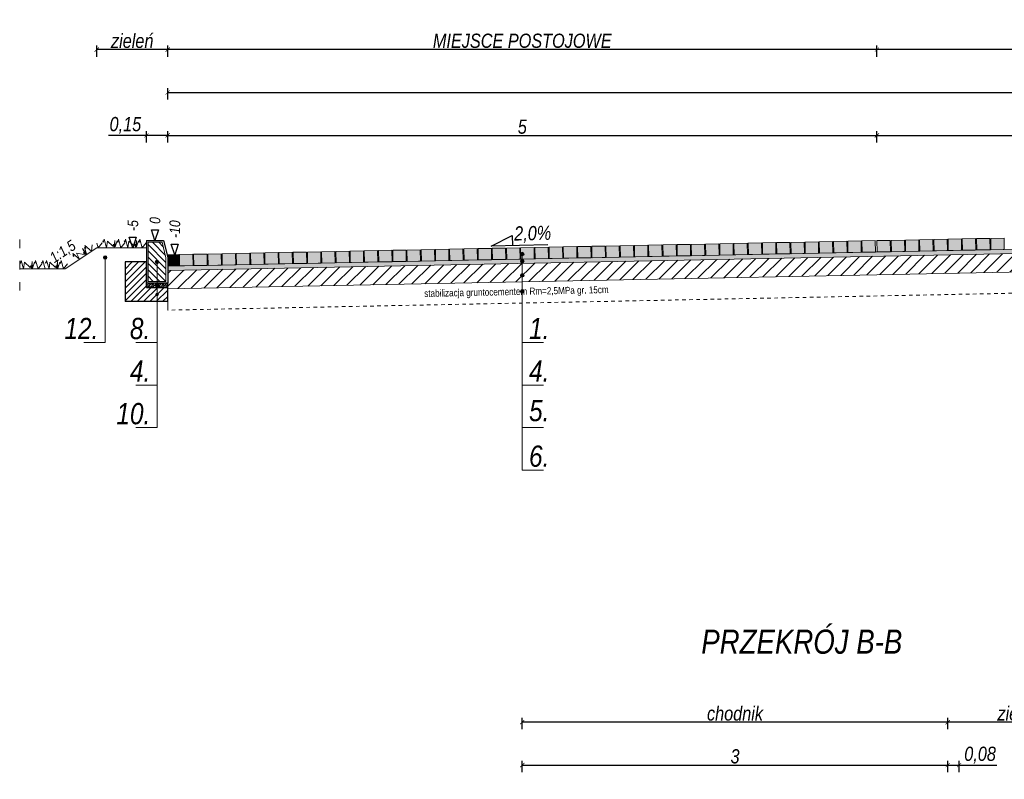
# Model space of a CAD drawing. Header units: millimetres. Extents: x 5589 to 7393, y 2837 to 4100.
# Tile 3 of 5: x 5589 to 6283, y 3529 to 4065. Entities that reach past the tile are written whole.
import ezdxf

# ---------------------------------------------------------------- set-up
doc = ezdxf.new("R2010")
doc.units = ezdxf.units.MM
doc.header["$LTSCALE"] = 0.25
for name, pattern in [('02_DONPL_Floorplan-H_revised$0$A-CZ0304_2000 DASHED', [1, 0.5, -0.5]), ('ACAD_ISO03W100', [30, 12, -18]), ('ACAD_ISO10W100', [18, 12, -3, 0, -3])]:
    doc.linetypes.add(name, pattern=pattern)
for name, color, linetype, lineweight in [('!KZ_przekrój normalny', 7, 'Continuous', 13), ('!KZ_wypełnienie', 253, 'Continuous', 13), ('KZ_linie krawędziowe obwiednie przekroj normalny', 7, 'Continuous', 9), ('KZ_opis', 7, 'Continuous', 15), ('KZ_osie', 7, 'ACAD_ISO10W100', 13), ('KZ_wymiary', 7, 'Continuous', 5), ('KZ_zieleń', 74, 'Continuous', 15)]:
    doc.layers.add(name, color=color, linetype=linetype, lineweight=lineweight)
doc.layers.add('KZ_kostka szara', color=253, linetype='Continuous')
doc.layers.add('KZ_wypełnienie szczegóły konstrukcyjne', color=7, linetype='Continuous', lineweight=0, true_color=0x7d7d7d)
doc.styles.get("Standard").update_dxf_attribs({"font": 'ARIALNI.TTF'})
doc.dimstyles.new('normalne', dxfattribs={"dimtxt": 10, "dimasz": 3, "dimexe": 3, "dimexo": 0, "dimgap": 1, "dimtad": 1, "dimlfac": 0.01, "dimzin": 9, "dimtxsty": 'Standard', "dimblk": 'ARCHTICK', "dimcen": 2.0005, "dimclrd": 256, "dimclrt": 256, "dimazin": 0, "dimtfac": 1, "dimtmove": 0, "dimatfit": 2, "dimfxl": 5, "dimfxlon": 1, "dimarcsym": 0})

# ---------------------------------------------------------------- blocks, each defined once
blk = doc.blocks.new('_ArchTick')
at = {"color": 0, "linetype": 'ByBlock', "const_width": 0.15}
blk.add_lwpolyline([(-0.5, -0.5), (0.5, 0.5)], dxfattribs=at)
blk = doc.blocks.new('*D286')
at = {"layer": 'Defpoints', "color": 0}
for p in [(7243.52, 4013.42), (5693.52, 4005.3), (7243.52, 4002.18)]:
    blk.add_point(p, dxfattribs=at)
at = {"layer": 'KZ_wymiary', "color": 0, "lineweight": -2}
for p, q in [((5693.52, 4008.42), (5693.52, 4016.42)), ((7243.52, 4008.42), (7243.52, 4016.42))]:
    blk.add_line(p, q, dxfattribs=at)
at = {"layer": 'KZ_wymiary', "lineweight": -2}
blk.add_line((5693.52, 4013.42), (7243.52, 4013.42), dxfattribs=at)
at = {"layer": 'KZ_wymiary', "lineweight": -2, "xscale": 3, "yscale": 3, "zscale": 3, "rotation": 180}
blk.add_blockref('_ArchTick', (5693.52, 4013.42), dxfattribs=at)
at = {"layer": 'KZ_wymiary', "lineweight": -2, "xscale": 3, "yscale": 3, "zscale": 3}
blk.add_blockref('_ArchTick', (7243.52, 4013.42), dxfattribs=at)
at = {"layer": 'KZ_wymiary', "insert": (6468.52, 4020.45), "char_height": 10, "attachment_point": 5}
blk.add_mtext('15,5', dxfattribs=at)
blk = doc.blocks.new('*D287')
at = {"layer": 'Defpoints', "color": 0}
for p in [(6193.52, 4043.65), (6193.52, 4033.65), (7243.52, 4033.65)]:
    blk.add_point(p, dxfattribs=at)
at = {"layer": 'KZ_wymiary', "color": 0, "lineweight": -2}
for p, q in [((6193.52, 4038.65), (6193.52, 4046.65)), ((7243.52, 4038.65), (7243.52, 4046.65))]:
    blk.add_line(p, q, dxfattribs=at)
at = {"layer": 'KZ_wymiary', "lineweight": -2}
blk.add_line((7243.52, 4043.65), (6193.52, 4043.65), dxfattribs=at)
at = {"layer": 'KZ_wymiary', "lineweight": -2, "xscale": 3, "yscale": 3, "zscale": 3, "rotation": 180}
blk.add_blockref('_ArchTick', (6193.52, 4043.65), dxfattribs=at)
at = {"layer": 'KZ_wymiary', "lineweight": -2, "xscale": 3, "yscale": 3, "zscale": 3}
blk.add_blockref('_ArchTick', (7243.52, 4043.65), dxfattribs=at)
at = {"layer": 'KZ_wymiary', "insert": (6743.52, 4049.82), "char_height": 10, "attachment_point": 5}
blk.add_mtext('JEZDNIA MANEWROWA', dxfattribs=at)
blk = doc.blocks.new('*D288')
at = {"layer": 'Defpoints', "color": 0}
for p in [(6743.52, 3983.19), (6193.52, 3973.18), (6743.52, 3973.12)]:
    blk.add_point(p, dxfattribs=at)
at = {"layer": 'KZ_wymiary', "color": 0, "lineweight": -2}
for p, q in [((6193.52, 3978.19), (6193.52, 3986.19)), ((6743.52, 3978.19), (6743.52, 3986.19))]:
    blk.add_line(p, q, dxfattribs=at)
at = {"layer": 'KZ_wymiary', "lineweight": -2}
blk.add_line((6193.52, 3983.19), (6743.52, 3983.19), dxfattribs=at)
at = {"layer": 'KZ_wymiary', "lineweight": -2, "xscale": 3, "yscale": 3, "zscale": 3, "rotation": 180}
blk.add_blockref('_ArchTick', (6193.52, 3983.19), dxfattribs=at)
at = {"layer": 'KZ_wymiary', "lineweight": -2, "xscale": 3, "yscale": 3, "zscale": 3}
blk.add_blockref('_ArchTick', (6743.52, 3983.19), dxfattribs=at)
at = {"layer": 'KZ_wymiary', "insert": (6468.52, 3990.2), "char_height": 10, "attachment_point": 5}
blk.add_mtext('5,5', dxfattribs=at)
blk = doc.blocks.new('*D289')
at = {"layer": 'Defpoints', "color": 0}
for p in [(6193.52, 3983.19), (5693.52, 3973.18), (6193.52, 3973.12)]:
    blk.add_point(p, dxfattribs=at)
at = {"layer": 'KZ_wymiary', "color": 0, "lineweight": -2}
for p, q in [((5693.52, 3978.19), (5693.52, 3986.19)), ((6193.52, 3978.19), (6193.52, 3986.19))]:
    blk.add_line(p, q, dxfattribs=at)
at = {"layer": 'KZ_wymiary', "lineweight": -2}
blk.add_line((5693.52, 3983.19), (6193.52, 3983.19), dxfattribs=at)
at = {"layer": 'KZ_wymiary', "lineweight": -2, "xscale": 3, "yscale": 3, "zscale": 3, "rotation": 180}
blk.add_blockref('_ArchTick', (5693.52, 3983.19), dxfattribs=at)
at = {"layer": 'KZ_wymiary', "lineweight": -2, "xscale": 3, "yscale": 3, "zscale": 3}
blk.add_blockref('_ArchTick', (6193.52, 3983.19), dxfattribs=at)
at = {"layer": 'KZ_wymiary', "insert": (5943.52, 3989.28), "char_height": 10, "attachment_point": 5}
blk.add_mtext('5', dxfattribs=at)
blk = doc.blocks.new('*D290')
at = {"layer": 'Defpoints', "color": 0}
for p in [(5693.52, 4043.65), (5693.52, 4033.65), (6193.52, 4033.65)]:
    blk.add_point(p, dxfattribs=at)
at = {"layer": 'KZ_wymiary', "color": 0, "lineweight": -2}
for p, q in [((5693.52, 4038.65), (5693.52, 4046.65)), ((6193.52, 4038.65), (6193.52, 4046.65))]:
    blk.add_line(p, q, dxfattribs=at)
at = {"layer": 'KZ_wymiary', "lineweight": -2}
blk.add_line((6193.52, 4043.65), (5693.52, 4043.65), dxfattribs=at)
at = {"layer": 'KZ_wymiary', "lineweight": -2, "xscale": 3, "yscale": 3, "zscale": 3, "rotation": 180}
blk.add_blockref('_ArchTick', (5693.52, 4043.65), dxfattribs=at)
at = {"layer": 'KZ_wymiary', "lineweight": -2, "xscale": 3, "yscale": 3, "zscale": 3}
blk.add_blockref('_ArchTick', (6193.52, 4043.65), dxfattribs=at)
at = {"layer": 'KZ_wymiary', "insert": (5943.52, 4049.82), "char_height": 10, "attachment_point": 5}
blk.add_mtext('MIEJSCE POSTOJOWE', dxfattribs=at)
blk = doc.blocks.new('*D291')
at = {"layer": 'Defpoints', "color": 0}
for p in [(5643.52, 4043.65), (5643.52, 4033.65), (5693.52, 3955.68)]:
    blk.add_point(p, dxfattribs=at)
at = {"layer": 'KZ_wymiary', "color": 0, "lineweight": -2}
for p, q in [((5643.52, 4038.65), (5643.52, 4046.65)), ((5693.52, 4038.65), (5693.52, 4046.65))]:
    blk.add_line(p, q, dxfattribs=at)
at = {"layer": 'KZ_wymiary', "lineweight": -2}
blk.add_line((5693.52, 4043.65), (5643.52, 4043.65), dxfattribs=at)
at = {"layer": 'KZ_wymiary', "lineweight": -2, "xscale": 3, "yscale": 3, "zscale": 3, "rotation": 180}
blk.add_blockref('_ArchTick', (5643.52, 4043.65), dxfattribs=at)
at = {"layer": 'KZ_wymiary', "lineweight": -2, "xscale": 3, "yscale": 3, "zscale": 3}
blk.add_blockref('_ArchTick', (5693.52, 4043.65), dxfattribs=at)
at = {"layer": 'KZ_wymiary', "insert": (5668.52, 4049.74), "char_height": 10, "attachment_point": 5}
blk.add_mtext('zieleń', dxfattribs=at)
blk = doc.blocks.new('*D292')
at = {"layer": 'Defpoints', "color": 0}
for p in [(5678.52, 3983.19), (5693.52, 3973.18), (5678.52, 3939.99)]:
    blk.add_point(p, dxfattribs=at)
at = {"layer": 'KZ_wymiary', "color": 0, "lineweight": -2}
for p, q in [((5678.52, 3978.19), (5678.52, 3986.19)), ((5693.52, 3978.19), (5693.52, 3986.19))]:
    blk.add_line(p, q, dxfattribs=at)
at = {"layer": 'KZ_wymiary', "lineweight": -2}
for p, q in [((5678.52, 3983.19), (5651.85, 3983.19)), ((5693.52, 3983.19), (5678.52, 3983.19))]:
    blk.add_line(p, q, dxfattribs=at)
at = {"layer": 'KZ_wymiary', "lineweight": -2, "xscale": 3, "yscale": 3, "zscale": 3, "rotation": 180}
blk.add_blockref('_ArchTick', (5678.52, 3983.19), dxfattribs=at)
at = {"layer": 'KZ_wymiary', "lineweight": -2, "xscale": 3, "yscale": 3, "zscale": 3}
blk.add_blockref('_ArchTick', (5693.52, 3983.19), dxfattribs=at)
at = {"layer": 'KZ_wymiary', "insert": (5663.69, 3990.22), "char_height": 10, "attachment_point": 5}
blk.add_mtext('0,15', dxfattribs=at)
blk = doc.blocks.new('*D293')
at = {"layer": 'Defpoints', "color": 0}
for p in [(6243.49, 3539.28), (5943.49, 3529.28), (6243.49, 3529.24)]:
    blk.add_point(p, dxfattribs=at)
at = {"layer": 'KZ_wymiary', "color": 0, "lineweight": -2}
for p, q in [((5943.49, 3534.28), (5943.49, 3542.28)), ((6243.49, 3534.28), (6243.49, 3542.28))]:
    blk.add_line(p, q, dxfattribs=at)
at = {"layer": 'KZ_wymiary', "lineweight": -2}
blk.add_line((5943.49, 3539.28), (6243.49, 3539.28), dxfattribs=at)
at = {"layer": 'KZ_wymiary', "lineweight": -2, "xscale": 3, "yscale": 3, "zscale": 3, "rotation": 180}
blk.add_blockref('_ArchTick', (5943.49, 3539.28), dxfattribs=at)
at = {"layer": 'KZ_wymiary', "lineweight": -2, "xscale": 3, "yscale": 3, "zscale": 3}
blk.add_blockref('_ArchTick', (6243.49, 3539.28), dxfattribs=at)
at = {"layer": 'KZ_wymiary', "insert": (6093.49, 3545.39), "char_height": 10, "attachment_point": 5}
blk.add_mtext('3', dxfattribs=at)
blk = doc.blocks.new('*D294')
at = {"layer": 'Defpoints', "color": 0}
for p in [(6251.49, 3539.28), (6243.49, 3529.26), (6251.49, 3529.27)]:
    blk.add_point(p, dxfattribs=at)
at = {"layer": 'KZ_wymiary', "color": 0, "lineweight": -2}
for p, q in [((6243.49, 3534.28), (6243.49, 3542.28)), ((6251.49, 3534.28), (6251.49, 3542.28))]:
    blk.add_line(p, q, dxfattribs=at)
at = {"layer": 'KZ_wymiary', "lineweight": -2}
for p, q in [((6243.49, 3539.28), (6251.49, 3539.28)), ((6251.49, 3539.28), (6278.07, 3539.28))]:
    blk.add_line(p, q, dxfattribs=at)
at = {"layer": 'KZ_wymiary', "lineweight": -2, "xscale": 3, "yscale": 3, "zscale": 3, "rotation": 180}
blk.add_blockref('_ArchTick', (6243.49, 3539.28), dxfattribs=at)
at = {"layer": 'KZ_wymiary', "lineweight": -2, "xscale": 3, "yscale": 3, "zscale": 3}
blk.add_blockref('_ArchTick', (6251.49, 3539.28), dxfattribs=at)
at = {"layer": 'KZ_wymiary', "insert": (6266.28, 3546.31), "char_height": 10, "attachment_point": 5}
blk.add_mtext('0,08', dxfattribs=at)
blk = doc.blocks.new('*D295')
at = {"layer": 'Defpoints', "color": 0}
for p in [(5943.49, 3569.51), (5943.49, 3559.51), (6243.49, 3559.51)]:
    blk.add_point(p, dxfattribs=at)
at = {"layer": 'KZ_wymiary', "color": 0, "lineweight": -2}
for p, q in [((5943.49, 3564.51), (5943.49, 3572.51)), ((6243.49, 3564.51), (6243.49, 3572.51))]:
    blk.add_line(p, q, dxfattribs=at)
at = {"layer": 'KZ_wymiary', "lineweight": -2}
blk.add_line((6243.49, 3569.51), (5943.49, 3569.51), dxfattribs=at)
at = {"layer": 'KZ_wymiary', "lineweight": -2, "xscale": 3, "yscale": 3, "zscale": 3, "rotation": 180}
blk.add_blockref('_ArchTick', (5943.49, 3569.51), dxfattribs=at)
at = {"layer": 'KZ_wymiary', "lineweight": -2, "xscale": 3, "yscale": 3, "zscale": 3}
blk.add_blockref('_ArchTick', (6243.49, 3569.51), dxfattribs=at)
at = {"layer": 'KZ_wymiary', "insert": (6093.49, 3575.59), "char_height": 10, "attachment_point": 5}
blk.add_mtext('chodnik', dxfattribs=at)
blk = doc.blocks.new('*D296')
at = {"layer": 'Defpoints', "color": 0}
for p in [(6243.49, 3569.51), (6243.49, 3559.51), (6343.49, 3559.51)]:
    blk.add_point(p, dxfattribs=at)
at = {"layer": 'KZ_wymiary', "color": 0, "lineweight": -2}
for p, q in [((6243.49, 3564.51), (6243.49, 3572.51)), ((6343.49, 3564.51), (6343.49, 3572.51))]:
    blk.add_line(p, q, dxfattribs=at)
at = {"layer": 'KZ_wymiary', "lineweight": -2}
blk.add_line((6343.49, 3569.51), (6243.49, 3569.51), dxfattribs=at)
at = {"layer": 'KZ_wymiary', "lineweight": -2, "xscale": 3, "yscale": 3, "zscale": 3, "rotation": 180}
blk.add_blockref('_ArchTick', (6243.49, 3569.51), dxfattribs=at)
at = {"layer": 'KZ_wymiary', "lineweight": -2, "xscale": 3, "yscale": 3, "zscale": 3}
blk.add_blockref('_ArchTick', (6343.49, 3569.51), dxfattribs=at)
at = {"layer": 'KZ_wymiary', "insert": (6293.49, 3575.59), "char_height": 10, "attachment_point": 5}
blk.add_mtext('zieleń', dxfattribs=at)

msp = doc.modelspace()

# ---------------------------------------------------------------- hatches: boundary and pattern name
at = {"layer": '!KZ_przekrój normalny'}
h = msp.add_hatch(color=256, dxfattribs=at)
edge = h.paths.add_edge_path()
edge.add_arc((5943.491, 3899.528), 1.25, 180, 540, ccw=False)
h = msp.add_hatch(color=256, dxfattribs=at)
edge = h.paths.add_edge_path()
edge.add_arc((5943.491, 3899.528), 1.25, 180, 540, ccw=False)
h = msp.add_hatch(color=256, dxfattribs=at)
edge = h.paths.add_edge_path()
edge.add_arc((5943.491, 3899.528), 1.25, 180, 540, ccw=False)
h = msp.add_hatch(color=256, dxfattribs=at)
edge = h.paths.add_edge_path()
edge.add_arc((5943.491, 3894.497), 1.25, 0, 360)
h = msp.add_hatch(color=256, dxfattribs=at)
edge = h.paths.add_edge_path()
edge.add_arc((5943.491, 3894.497), 1.25, 0, 360)
h = msp.add_hatch(color=256, dxfattribs=at)
edge = h.paths.add_edge_path()
edge.add_arc((5943.491, 3894.497), 1.25, 0, 360)
h = msp.add_hatch(color=256, dxfattribs=at)
edge = h.paths.add_edge_path()
edge.add_arc((5943.491, 3884.496), 1.25, 0, 360)
h = msp.add_hatch(color=256, dxfattribs=at)
edge = h.paths.add_edge_path()
edge.add_arc((5943.491, 3884.496), 1.25, 0, 360)
h = msp.add_hatch(color=256, dxfattribs=at)
edge = h.paths.add_edge_path()
edge.add_arc((5943.491, 3884.496), 1.25, 0, 360)
h = msp.add_hatch(color=256, dxfattribs=at)
edge = h.paths.add_edge_path()
edge.add_arc((5943.491, 3873.09), 1.25, 0, 360)
h = msp.add_hatch(color=256, dxfattribs=at)
edge = h.paths.add_edge_path()
edge.add_arc((5943.491, 3873.09), 1.25, 0, 360)
h = msp.add_hatch(color=256, dxfattribs=at)
edge = h.paths.add_edge_path()
edge.add_arc((5943.491, 3873.09), 1.25, 0, 360)
at = {"layer": '!KZ_przekrój normalny', "lineweight": 30}
h = msp.add_hatch(color=256, dxfattribs=at)
edge = h.paths.add_edge_path()
edge.add_arc((5686.023, 3871.011), 1.25, 0, 360)
at = {"layer": '!KZ_wypełnienie'}
h = msp.add_hatch(dxfattribs=at)
h.set_pattern_fill('ANSI31', color=253, scale=2, style=0)
h.set_pattern_definition([(45, (6948.4805, 3892.542), (-4.490128, 4.490128), [])])
h.paths.add_polyline_path([(5693.532, 3874.986), (5693.523, 3887.986), (7243.523, 3918.986), (7243.523, 3905.986)])
at = {"layer": 'KZ_kostka szara'}
for color, points in [(252, [(6162.46, 3900.366), (6162.3, 3908.364), (6152.904, 3908.176), (6153.064, 3900.178)]), (252, [(6172.484, 3900.566), (6172.324, 3908.565), (6162.928, 3908.377), (6163.088, 3900.378)]), (252, [(6182.508, 3900.767), (6182.348, 3908.765), (6172.952, 3908.577), (6173.112, 3900.579)]), (252, [(6192.532, 3900.967), (6192.372, 3908.966), (6182.976, 3908.778), (6183.136, 3900.779)]), (254, [(6203.156, 3901.18), (6202.996, 3909.178), (6193.6, 3908.99), (6193.76, 3900.992)]), (254, [(6213.18, 3901.38), (6213.02, 3909.379), (6203.624, 3909.191), (6203.783, 3901.192)]), (254, [(6223.204, 3901.581), (6223.044, 3909.579), (6213.648, 3909.391), (6213.807, 3901.393)]), (254, [(6233.228, 3901.781), (6233.068, 3909.78), (6223.672, 3909.592), (6223.831, 3901.593)]), (254, [(6243.252, 3901.982), (6243.092, 3909.98), (6233.696, 3909.792), (6233.855, 3901.794)]), (254, [(6253.276, 3902.182), (6253.116, 3910.181), (6243.719, 3909.993), (6243.879, 3901.994)]), (254, [(6263.3, 3902.383), (6263.14, 3910.381), (6253.743, 3910.193), (6253.903, 3902.195)]), (254, [(6273.324, 3902.583), (6273.164, 3910.582), (6263.767, 3910.394), (6263.927, 3902.395)]), (254, [(6283.348, 3902.784), (6283.188, 3910.782), (6273.791, 3910.594), (6273.951, 3902.596)]), (252, [(5821.644, 3893.55), (5821.484, 3901.548), (5812.088, 3901.36), (5812.248, 3893.362)]), (252, [(5831.668, 3893.75), (5831.508, 3901.748), (5822.112, 3901.561), (5822.272, 3893.562)]), (252, [(5841.692, 3893.951), (5841.532, 3901.949), (5832.136, 3901.761), (5832.296, 3893.763)]), (252, [(5851.716, 3894.151), (5851.556, 3902.149), (5842.16, 3901.962), (5842.32, 3893.963)]), (252, [(5861.74, 3894.352), (5861.58, 3902.35), (5852.184, 3902.162), (5852.344, 3894.164)]), (252, [(5871.764, 3894.552), (5871.604, 3902.55), (5862.208, 3902.362), (5862.368, 3894.364)]), (252, [(5881.788, 3894.752), (5881.628, 3902.751), (5872.232, 3902.563), (5872.392, 3894.565)]), (252, [(5891.812, 3894.953), (5891.652, 3902.951), (5882.256, 3902.763), (5882.416, 3894.765)]), (252, [(5901.836, 3895.153), (5901.676, 3903.152), (5892.28, 3902.964), (5892.44, 3894.966)]), (252, [(5911.86, 3895.354), (5911.7, 3903.352), (5902.304, 3903.164), (5902.464, 3895.166)]), (252, [(5921.884, 3895.554), (5921.724, 3903.553), (5912.328, 3903.365), (5912.488, 3895.366)]), (252, [(5931.908, 3895.755), (5931.748, 3903.753), (5922.352, 3903.565), (5922.512, 3895.567)]), (252, [(5941.932, 3895.955), (5941.772, 3903.954), (5932.376, 3903.766), (5932.536, 3895.767)]), (252, [(5951.956, 3896.156), (5951.796, 3904.154), (5942.4, 3903.966), (5942.56, 3895.968)]), (252, [(5961.98, 3896.356), (5961.82, 3904.355), (5952.424, 3904.167), (5952.584, 3896.168)]), (252, [(5972.004, 3896.557), (5971.844, 3904.555), (5962.448, 3904.367), (5962.608, 3896.369)]), (252, [(5982.028, 3896.757), (5981.868, 3904.756), (5972.472, 3904.568), (5972.632, 3896.569)]), (252, [(5992.052, 3896.958), (5991.892, 3904.956), (5982.496, 3904.768), (5982.656, 3896.77)]), (252, [(6002.076, 3897.158), (6001.916, 3905.157), (5992.52, 3904.969), (5992.68, 3896.97)]), (252, [(6012.1, 3897.359), (6011.94, 3905.357), (6002.544, 3905.169), (6002.704, 3897.171)]), (252, [(6022.124, 3897.559), (6021.964, 3905.558), (6012.568, 3905.37), (6012.728, 3897.371)]), (252, [(6032.148, 3897.76), (6031.988, 3905.758), (6022.592, 3905.57), (6022.752, 3897.572)]), (252, [(6042.172, 3897.96), (6042.012, 3905.959), (6032.616, 3905.771), (6032.776, 3897.772)]), (252, [(6052.196, 3898.161), (6052.036, 3906.159), (6042.64, 3905.971), (6042.8, 3897.973)]), (252, [(6062.22, 3898.361), (6062.06, 3906.36), (6052.664, 3906.172), (6052.824, 3898.173)]), (252, [(6072.244, 3898.562), (6072.084, 3906.56), (6062.688, 3906.372), (6062.848, 3898.374)]), (252, [(6082.268, 3898.762), (6082.108, 3906.76), (6072.712, 3906.573), (6072.872, 3898.574)]), (252, [(6092.292, 3898.963), (6092.132, 3906.961), (6082.736, 3906.773), (6082.896, 3898.775)]), (252, [(6102.316, 3899.163), (6102.156, 3907.161), (6092.76, 3906.974), (6092.92, 3898.975)]), (252, [(6112.34, 3899.364), (6112.18, 3907.362), (6102.784, 3907.174), (6102.944, 3899.176)]), (252, [(6122.364, 3899.564), (6122.204, 3907.562), (6112.808, 3907.374), (6112.968, 3899.376)]), (252, [(6132.388, 3899.764), (6132.228, 3907.763), (6122.832, 3907.575), (6122.992, 3899.577)]), (252, [(6142.412, 3899.965), (6142.252, 3907.963), (6132.856, 3907.775), (6133.016, 3899.777)]), (252, [(6152.436, 3900.165), (6152.276, 3908.164), (6142.88, 3907.976), (6143.04, 3899.978)]), (252, [(5693.523, 3890.987), (5693.523, 3898.989), (5701.196, 3899.142), (5701.356, 3891.144)]), (252, [(5711.38, 3891.344), (5711.22, 3899.343), (5701.824, 3899.155), (5701.984, 3891.156)]), (252, [(5721.404, 3891.545), (5721.244, 3899.543), (5711.848, 3899.355), (5712.008, 3891.357)]), (252, [(5731.428, 3891.745), (5731.268, 3899.744), (5721.872, 3899.556), (5722.032, 3891.557)]), (252, [(5741.452, 3891.946), (5741.292, 3899.944), (5731.896, 3899.756), (5732.056, 3891.758)]), (252, [(5751.476, 3892.146), (5751.316, 3900.145), (5741.92, 3899.957), (5742.08, 3891.958)]), (252, [(5761.5, 3892.347), (5761.34, 3900.345), (5751.944, 3900.157), (5752.104, 3892.159)]), (252, [(5771.524, 3892.547), (5771.364, 3900.546), (5761.968, 3900.358), (5762.128, 3892.359)]), (252, [(5781.548, 3892.748), (5781.388, 3900.746), (5771.992, 3900.558), (5772.152, 3892.56)]), (252, [(5791.572, 3892.948), (5791.412, 3900.947), (5782.016, 3900.759), (5782.176, 3892.76)]), (252, [(5801.596, 3893.149), (5801.436, 3901.147), (5792.04, 3900.959), (5792.2, 3892.961)]), (252, [(5811.62, 3893.349), (5811.46, 3901.348), (5802.064, 3901.16), (5802.224, 3893.161)])]:
    msp.add_hatch(color=color, dxfattribs=at).paths.add_polyline_path(points)
at = {"layer": 'KZ_opis'}
h = msp.add_hatch(color=256, dxfattribs=at)
edge = h.paths.add_edge_path()
edge.add_arc((5649.398, 3897.06), 1.25, 180, 540, ccw=False)
h = msp.add_hatch(color=256, dxfattribs=at)
edge = h.paths.add_edge_path()
edge.add_arc((5686.023, 3893.989), 1.25, 0, 360)
h = msp.add_hatch(color=256, dxfattribs=at)
edge = h.paths.add_edge_path()
edge.add_arc((5686.023, 3877.579), 1.25, 0, 360)
at = {"layer": 'KZ_wypełnienie szczegóły konstrukcyjne'}
h = msp.add_hatch(dxfattribs=at)
h.set_pattern_fill('ANSI38', color=256, scale=0.4, angle=360, style=0)
h.set_pattern_definition([(135, (31453.7022, -10728.7744), (0.898025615, 0.89802561), []), (45, (31453.7022, -10728.7744), (2.69407684, 0.898025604), [3.175, -1.905])])
h.paths.add_polyline_path([(7243.523, 3918.986), (7243.523, 3921.987), (6193.523, 3900.987), (5693.523, 3890.987), (5693.523, 3887.986), (6193.523, 3897.986)])
h = msp.add_hatch(dxfattribs=at)
h.set_pattern_fill('ANSI31', color=256, angle=90, style=0)
h.set_pattern_definition([(135, (-24680.6517, -10836.6804), (-2.24506403, -2.24506403), [])])
h.paths.add_polyline_path([(5679.723, 3880.189), (5679.723, 3907.789), (5689.587, 3907.789), (5692.323, 3896.841), (5692.323, 3880.189)])
h = msp.add_hatch(dxfattribs=at)
h.set_pattern_fill('ANSI31', color=256, angle=360, style=0)
h.set_pattern_definition([(45, (-24675.6517, -10716.793), (-2.24506403, 2.24506403), [])])
h.paths.add_polyline_path([(5693.523, 3875.989), (5678.523, 3875.989), (5678.523, 3893.989), (5663.523, 3893.989), (5663.523, 3865.989), (5693.523, 3865.989)])
h = msp.add_hatch(dxfattribs=at)
h.set_pattern_fill('ANSI38', color=256, scale=0.4, angle=360, style=0)
h.set_pattern_definition([(45, (-24675.6517, -10716.7931), (-0.89802561, 0.89802561), []), (135, (-24675.6517, -10716.7931), (-2.694076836, 0.89802561), [3.175, -1.905])])
h.paths.add_polyline_path([(5693.523, 3875.989), (5678.523, 3875.989), (5678.523, 3878.989), (5693.523, 3878.989)])

# ---------------------------------------------------------------- linework, layer by layer
at = {"layer": '!KZ_przekrój normalny', "lineweight": 30}
for p, q in [((5678.523, 3908.989), (5678.523, 3878.989)), ((5693.523, 3878.989), (5678.523, 3878.989)), ((5678.523, 3875.989), (5693.523, 3875.989)), ((5693.523, 3865.989), (5693.523, 3878.989)), ((5693.523, 3865.989), (5663.523, 3865.989))]:
    msp.add_line(p, q, dxfattribs=at)
for points in [[(5678.523, 3908.989), (5690.523, 3908.989), (5693.523, 3896.989), (5693.523, 3878.989), (5678.523, 3878.989)], [(5678.523, 3875.989), (5678.523, 3893.989), (5663.523, 3893.989), (5663.523, 3865.989)]]:
    msp.add_lwpolyline(points, dxfattribs=at)
at = {"layer": '!KZ_przekrój normalny'}
for centre in [(5943.491, 3899.528), (5943.491, 3899.528), (5943.491, 3899.528), (5943.491, 3894.497), (5943.491, 3894.497), (5943.491, 3894.497), (5943.491, 3884.496), (5943.491, 3884.496), (5943.491, 3884.496), (5943.491, 3873.09), (5943.491, 3873.09), (5943.491, 3873.09)]:
    msp.add_circle(centre, 1.25, dxfattribs=at)
at = {"layer": 'KZ_linie krawędziowe obwiednie przekroj normalny'}
for p, q in [((6162.46, 3900.366), (6162.3, 3908.364)), ((6163.06, 3900.378), (6162.9, 3908.376)), ((6172.484, 3900.566), (6172.324, 3908.565)), ((6173.084, 3900.578), (6172.924, 3908.577)), ((6182.508, 3900.767), (6182.348, 3908.765)), ((6183.108, 3900.779), (6182.948, 3908.777)), ((6192.532, 3900.967), (6192.372, 3908.966)), ((6193.732, 3900.991), (6193.572, 3908.99)), ((6203.156, 3901.18), (6202.996, 3909.178)), ((6203.756, 3901.192), (6203.596, 3909.19)), ((6213.18, 3901.38), (6213.02, 3909.379)), ((6213.78, 3901.392), (6213.62, 3909.391)), ((6223.204, 3901.581), (6223.044, 3909.579)), ((6223.803, 3901.593), (6223.644, 3909.591)), ((6233.228, 3901.781), (6233.068, 3909.78)), ((6233.827, 3901.793), (6233.668, 3909.792)), ((6243.252, 3901.982), (6243.092, 3909.98)), ((6243.851, 3901.994), (6243.692, 3909.992)), ((6253.276, 3902.182), (6253.116, 3910.181)), ((6253.875, 3902.194), (6253.715, 3910.193)), ((6263.3, 3902.383), (6263.14, 3910.381)), ((6263.899, 3902.395), (6263.739, 3910.393)), ((6273.324, 3902.583), (6273.164, 3910.582)), ((6273.923, 3902.595), (6273.763, 3910.594)), ((6283.348, 3902.784), (6283.188, 3910.782)), ((5643.523, 3903.989), (5621.127, 3889.058)), ((5678.523, 3903.989), (5643.523, 3903.989)), ((5812.22, 3893.361), (5812.06, 3901.36)), ((5821.644, 3893.55), (5821.484, 3901.548)), ((5822.244, 3893.562), (5822.084, 3901.56)), ((5831.668, 3893.75), (5831.508, 3901.748)), ((5832.268, 3893.762), (5832.108, 3901.76)), ((5841.692, 3893.951), (5841.532, 3901.949)), ((5842.292, 3893.963), (5842.132, 3901.961)), ((5851.716, 3894.151), (5851.556, 3902.149)), ((5852.316, 3894.163), (5852.156, 3902.161)), ((5861.74, 3894.352), (5861.58, 3902.35)), ((5862.34, 3894.364), (5862.18, 3902.362)), ((5871.764, 3894.552), (5871.604, 3902.55)), ((5872.364, 3894.564), (5872.204, 3902.562)), ((5881.788, 3894.752), (5881.628, 3902.751)), ((5882.388, 3894.764), (5882.228, 3902.763)), ((5891.812, 3894.953), (5891.652, 3902.951)), ((5892.412, 3894.965), (5892.252, 3902.963)), ((5901.836, 3895.153), (5901.676, 3903.152)), ((5902.436, 3895.165), (5902.276, 3903.164)), ((5911.86, 3895.354), (5911.7, 3903.352)), ((5912.46, 3895.366), (5912.3, 3903.364)), ((5921.884, 3895.554), (5921.724, 3903.553)), ((5922.484, 3895.566), (5922.324, 3903.565)), ((5931.908, 3895.755), (5931.748, 3903.753)), ((5932.508, 3895.767), (5932.348, 3903.765)), ((5941.932, 3895.955), (5941.772, 3903.954)), ((5942.532, 3895.967), (5942.372, 3903.966)), ((5951.956, 3896.156), (5951.796, 3904.154)), ((5952.556, 3896.168), (5952.396, 3904.166)), ((5961.98, 3896.356), (5961.82, 3904.355)), ((5962.58, 3896.368), (5962.42, 3904.367)), ((5972.004, 3896.557), (5971.844, 3904.555)), ((5972.604, 3896.569), (5972.444, 3904.567)), ((5982.028, 3896.757), (5981.868, 3904.756)), ((5982.628, 3896.769), (5982.468, 3904.768)), ((5992.052, 3896.958), (5991.892, 3904.956)), ((5992.652, 3896.97), (5992.492, 3904.968)), ((6002.076, 3897.158), (6001.916, 3905.157)), ((6002.676, 3897.17), (6002.516, 3905.169)), ((6012.1, 3897.359), (6011.94, 3905.357)), ((6012.7, 3897.371), (6012.54, 3905.369)), ((6022.124, 3897.559), (6021.964, 3905.558)), ((6022.724, 3897.571), (6022.564, 3905.57)), ((6032.148, 3897.76), (6031.988, 3905.758)), ((6032.748, 3897.772), (6032.588, 3905.77)), ((6042.172, 3897.96), (6042.012, 3905.959)), ((6042.772, 3897.972), (6042.612, 3905.971)), ((6052.196, 3898.161), (6052.036, 3906.159)), ((6052.796, 3898.173), (6052.636, 3906.171)), ((6062.22, 3898.361), (6062.06, 3906.36)), ((6062.82, 3898.373), (6062.66, 3906.372)), ((6072.244, 3898.562), (6072.084, 3906.56)), ((6072.844, 3898.574), (6072.684, 3906.572)), ((6082.268, 3898.762), (6082.108, 3906.76)), ((6082.868, 3898.774), (6082.708, 3906.772)), ((6092.292, 3898.963), (6092.132, 3906.961)), ((6092.892, 3898.975), (6092.732, 3906.973)), ((6102.316, 3899.163), (6102.156, 3907.161)), ((6102.916, 3899.175), (6102.756, 3907.173)), ((6112.34, 3899.364), (6112.18, 3907.362)), ((6112.94, 3899.376), (6112.78, 3907.374)), ((6122.364, 3899.564), (6122.204, 3907.562)), ((6122.964, 3899.576), (6122.804, 3907.574)), ((6132.388, 3899.764), (6132.228, 3907.763)), ((6132.988, 3899.776), (6132.828, 3907.775)), ((6142.412, 3899.965), (6142.252, 3907.963)), ((6143.012, 3899.977), (6142.852, 3907.975)), ((6152.436, 3900.165), (6152.276, 3908.164)), ((6153.036, 3900.177), (6152.876, 3908.176)), ((6212.58, 3901.368), (6203.184, 3901.18)), ((6213.18, 3901.38), (6203.783, 3901.192)), ((6222.604, 3901.569), (6213.208, 3901.381)), ((6223.204, 3901.581), (6213.807, 3901.393)), ((6232.628, 3901.769), (6223.232, 3901.581)), ((6233.228, 3901.781), (6223.831, 3901.593)), ((6242.652, 3901.97), (6233.256, 3901.782)), ((6243.252, 3901.982), (6233.855, 3901.794)), ((6252.676, 3902.17), (6243.28, 3901.982)), ((6253.276, 3902.182), (6243.879, 3901.994)), ((6262.7, 3902.371), (6253.304, 3902.183)), ((6263.3, 3902.383), (6253.903, 3902.195)), ((6272.724, 3902.571), (6263.328, 3902.383)), ((6273.324, 3902.583), (6263.927, 3902.395)), ((6282.748, 3902.772), (6273.352, 3902.584)), ((6283.348, 3902.784), (6273.951, 3902.596)), ((5701.356, 3891.144), (5701.196, 3899.142)), ((5701.956, 3891.156), (5701.796, 3899.154)), ((5711.38, 3891.344), (5711.22, 3899.343)), ((5711.98, 3891.356), (5711.82, 3899.355)), ((5721.404, 3891.545), (5721.244, 3899.543)), ((5722.004, 3891.557), (5721.844, 3899.555)), ((5731.428, 3891.745), (5731.268, 3899.744)), ((5732.028, 3891.757), (5731.868, 3899.756)), ((5741.452, 3891.946), (5741.292, 3899.944)), ((5742.052, 3891.958), (5741.892, 3899.956)), ((5751.476, 3892.146), (5751.316, 3900.145)), ((5752.076, 3892.158), (5751.916, 3900.157)), ((5761.5, 3892.347), (5761.34, 3900.345)), ((5762.1, 3892.359), (5761.94, 3900.357)), ((5771.524, 3892.547), (5771.364, 3900.546)), ((5772.124, 3892.559), (5771.964, 3900.558)), ((5781.548, 3892.748), (5781.388, 3900.746)), ((5782.148, 3892.76), (5781.988, 3900.758)), ((5791.572, 3892.948), (5791.412, 3900.947)), ((5792.172, 3892.96), (5792.012, 3900.959)), ((5801.596, 3893.149), (5801.436, 3901.147)), ((5802.196, 3893.161), (5802.036, 3901.159)), ((5811.62, 3893.349), (5811.46, 3901.348)), ((5871.764, 3894.552), (5862.368, 3894.364)), ((5881.788, 3894.752), (5872.392, 3894.565)), ((5891.812, 3894.953), (5882.416, 3894.765)), ((5901.836, 3895.153), (5892.44, 3894.966)), ((5911.86, 3895.354), (5902.464, 3895.166)), ((5921.884, 3895.554), (5912.488, 3895.366)), ((5931.908, 3895.755), (5922.512, 3895.567)), ((5941.932, 3895.955), (5932.536, 3895.767)), ((5951.956, 3896.156), (5942.56, 3895.968)), ((5961.98, 3896.356), (5952.584, 3896.168)), ((5972.004, 3896.557), (5962.608, 3896.369)), ((5982.028, 3896.757), (5972.632, 3896.569)), ((5992.052, 3896.958), (5982.656, 3896.77)), ((6002.076, 3897.158), (5992.68, 3896.97)), ((6012.1, 3897.359), (6002.704, 3897.171)), ((6022.124, 3897.559), (6012.728, 3897.371)), ((6032.148, 3897.76), (6022.752, 3897.572)), ((6042.172, 3897.96), (6032.776, 3897.772)), ((6052.196, 3898.161), (6042.8, 3897.973)), ((6062.22, 3898.361), (6052.824, 3898.173)), ((6072.244, 3898.562), (6062.848, 3898.374)), ((6082.268, 3898.762), (6072.872, 3898.574)), ((6092.292, 3898.963), (6082.896, 3898.775)), ((6102.316, 3899.163), (6092.92, 3898.975)), ((6112.34, 3899.364), (6102.944, 3899.176)), ((6122.364, 3899.564), (6112.968, 3899.376)), ((6132.388, 3899.764), (6122.992, 3899.577)), ((6142.412, 3899.965), (6133.016, 3899.777)), ((6152.436, 3900.165), (6143.04, 3899.978)), ((6162.46, 3900.366), (6153.064, 3900.178)), ((6172.484, 3900.566), (6163.088, 3900.378)), ((6182.508, 3900.767), (6173.112, 3900.579)), ((6192.532, 3900.967), (6183.136, 3900.779)), ((6202.556, 3901.168), (6193.16, 3900.98)), ((6203.156, 3901.18), (6193.76, 3900.992)), ((5621.127, 3889.058), (5589.171, 3889.058)), ((5701.356, 3891.144), (5693.523, 3890.987)), ((5711.38, 3891.344), (5701.984, 3891.156)), ((5721.404, 3891.545), (5712.008, 3891.357)), ((5731.428, 3891.745), (5722.032, 3891.557)), ((5741.452, 3891.946), (5732.056, 3891.758)), ((5751.476, 3892.146), (5742.08, 3891.958)), ((5761.5, 3892.347), (5752.104, 3892.159)), ((5771.524, 3892.547), (5762.128, 3892.359)), ((5781.548, 3892.748), (5772.152, 3892.56)), ((5791.572, 3892.948), (5782.176, 3892.76)), ((5801.596, 3893.149), (5792.2, 3892.961)), ((5811.62, 3893.349), (5802.224, 3893.161)), ((5821.644, 3893.55), (5812.248, 3893.362)), ((5831.668, 3893.75), (5822.272, 3893.562)), ((5841.692, 3893.951), (5832.296, 3893.763)), ((5851.716, 3894.151), (5842.32, 3893.963)), ((5861.74, 3894.352), (5852.344, 3894.164)), ((5693.523, 3878.989), (5678.523, 3878.989)), ((5693.523, 3865.989), (5693.532, 3859.986))]:
    msp.add_line(p, q, dxfattribs=at)
at = {"layer": 'KZ_linie krawędziowe obwiednie przekroj normalny', "lineweight": 9}
msp.add_line((5679.723, 3907.789), (5679.723, 3880.189), dxfattribs=at)
at = {"layer": 'KZ_linie krawędziowe obwiednie przekroj normalny', "lineweight": 5}
msp.add_line((5678.517, 3893.989), (5663.523, 3893.989), dxfattribs=at)
msp.add_line((5678.517, 3893.989), (5663.523, 3893.989), dxfattribs=at)
at = {"layer": 'KZ_linie krawędziowe obwiednie przekroj normalny'}
for points in [[(7243.523, 3918.986), (5693.523, 3887.986)], [(6671.38, 3910.544), (5693.523, 3890.987)], [(6152.876, 3908.176), (6162.3, 3908.364)], [(6162.9, 3908.376), (6172.324, 3908.565)], [(6172.924, 3908.577), (6182.348, 3908.765)], [(6182.948, 3908.777), (6192.372, 3908.966)], [(6193.572, 3908.99), (6202.996, 3909.178)], [(6203.596, 3909.19), (6213.02, 3909.379)], [(6213.62, 3909.391), (6223.044, 3909.579)], [(6223.644, 3909.591), (6233.068, 3909.78)], [(6233.668, 3909.792), (6243.092, 3909.98)], [(6243.692, 3909.992), (6253.116, 3910.181)], [(6253.715, 3910.193), (6263.14, 3910.381)], [(6263.739, 3910.393), (6273.164, 3910.582)], [(6273.763, 3910.594), (6283.188, 3910.782)], [(5812.06, 3901.36), (5821.484, 3901.548)], [(5822.084, 3901.56), (5831.508, 3901.748)], [(5832.108, 3901.76), (5841.532, 3901.949)], [(5842.132, 3901.961), (5851.556, 3902.149)], [(5852.156, 3902.161), (5861.58, 3902.35)], [(5862.18, 3902.362), (5871.604, 3902.55)], [(5872.204, 3902.562), (5881.628, 3902.751)], [(5882.228, 3902.763), (5891.652, 3902.951)], [(5892.252, 3902.963), (5901.676, 3903.152)], [(5902.276, 3903.164), (5911.7, 3903.352)], [(5912.3, 3903.364), (5921.724, 3903.553)], [(5922.324, 3903.565), (5931.748, 3903.753)], [(5932.348, 3903.765), (5941.772, 3903.954)], [(5942.372, 3903.966), (5951.796, 3904.154)], [(5952.396, 3904.166), (5961.82, 3904.355)], [(5962.42, 3904.367), (5971.844, 3904.555)], [(5972.444, 3904.567), (5981.868, 3904.756)], [(5982.468, 3904.768), (5991.892, 3904.956)], [(5992.492, 3904.968), (6001.916, 3905.157)], [(6002.516, 3905.169), (6011.94, 3905.357)], [(6012.54, 3905.369), (6021.964, 3905.558)], [(6022.564, 3905.57), (6031.988, 3905.758)], [(6032.588, 3905.77), (6042.012, 3905.959)], [(6042.612, 3905.971), (6052.036, 3906.159)], [(6052.636, 3906.171), (6062.06, 3906.36)], [(6062.66, 3906.372), (6072.084, 3906.56)], [(6072.684, 3906.572), (6082.108, 3906.76)], [(6082.708, 3906.772), (6092.132, 3906.961)], [(6092.732, 3906.973), (6102.156, 3907.161)], [(6102.756, 3907.173), (6112.18, 3907.362)], [(6112.78, 3907.374), (6122.204, 3907.562)], [(6122.804, 3907.574), (6132.228, 3907.763)], [(6132.828, 3907.775), (6142.252, 3907.963)], [(6142.852, 3907.975), (6152.276, 3908.164)], [(7243.523, 3905.986), (6193.515, 3884.986)], [(5693.523, 3898.989), (5701.196, 3899.142)], [(5701.796, 3899.154), (5711.22, 3899.343)], [(5711.82, 3899.355), (5721.244, 3899.543)], [(5721.844, 3899.555), (5731.268, 3899.744)], [(5731.868, 3899.756), (5741.292, 3899.944)], [(5741.892, 3899.956), (5751.316, 3900.145)], [(5751.916, 3900.157), (5761.34, 3900.345)], [(5761.94, 3900.357), (5771.364, 3900.546)], [(5771.964, 3900.558), (5781.388, 3900.746)], [(5781.988, 3900.758), (5791.412, 3900.947)], [(5792.012, 3900.959), (5801.436, 3901.147)], [(5802.036, 3901.159), (5811.46, 3901.348)], [(6193.523, 3884.986), (5693.532, 3874.986)], [(5678.523, 3878.989), (5678.523, 3875.989)]]:
    msp.add_lwpolyline(points, dxfattribs=at)
at = {"layer": 'KZ_linie krawędziowe obwiednie przekroj normalny', "lineweight": 9}
msp.add_lwpolyline([(5679.723, 3907.789), (5689.587, 3907.789), (5692.323, 3896.841), (5692.323, 3880.189), (5679.723, 3880.189)], dxfattribs=at)
at = {"layer": 'KZ_opis', "lineweight": 5}
for p, q in [((5649.398, 3897.06), (5649.398, 3837.162)), ((5943.491, 3899.528), (5943.491, 3747.162)), ((5686.023, 3893.989), (5686.023, 3777.162)), ((5649.398, 3837.162), (5634.398, 3837.162)), ((5686.023, 3837.162), (5671.023, 3837.162)), ((5943.491, 3837.162), (5958.491, 3837.162)), ((5686.023, 3807.162), (5671.023, 3807.162)), ((5943.491, 3807.162), (5958.491, 3807.162)), ((5686.023, 3777.162), (5671.023, 3777.162)), ((5943.491, 3777.162), (5958.491, 3777.162)), ((5943.491, 3747.162), (5958.491, 3747.162))]:
    msp.add_line(p, q, dxfattribs=at)
at = {"layer": 'KZ_opis', "color": 1, "lineweight": 30}
for points in [[(5687.023, 3916.489), (5684.523, 3908.989), (5682.023, 3916.489)], [(5671.407, 3911.489), (5668.907, 3903.989), (5666.407, 3911.489)], [(5701.005, 3906.588), (5698.505, 3899.088), (5696.005, 3906.588)]]:
    msp.add_lwpolyline(points, close=True, dxfattribs=at)
at = {"layer": 'KZ_opis', "lineweight": 30}
msp.add_lwpolyline([(5961.567, 3905.977), (5921.583, 3905.178), (5936.453, 3912.587), (5936.595, 3905.478)], dxfattribs=at)
at = {"layer": 'KZ_opis'}
for centre in [(5649.398, 3897.06), (5686.023, 3893.989), (5686.023, 3877.579)]:
    msp.add_circle(centre, 1.25, dxfattribs=at)
at = {"layer": 'KZ_osie', "linetype": 'ACAD_ISO03W100', "ltscale": 2}
msp.add_line((5589.171, 3909.748), (5589.171, 3868.367), dxfattribs=at)
at = {"layer": 'KZ_wymiary', "color": 7, "linetype": '02_DONPL_Floorplan-H_revised$0$A-CZ0304_2000 DASHED', "lineweight": 9, "ltscale": 20}
msp.add_lwpolyline([(7243.523, 3890.986), (5693.532, 3859.986)], dxfattribs=at)
at = {"layer": 'KZ_zieleń'}
for points in [[(5650.304, 3903.989), (5648.621, 3909.937), (5648.14, 3907.775), (5647.709, 3908.787)], [(5663.255, 3907.535), (5660.457, 3903.989), (5658.774, 3909.937), (5658.292, 3907.775), (5657.861, 3908.787), (5656.484, 3904.579), (5656.326, 3909.18), (5655.893, 3903.989), (5655.342, 3906.427), (5654.83, 3905.05), (5650.974, 3908.708), (5650.304, 3903.989)], [(5665.455, 3903.989), (5663.772, 3909.937), (5663.291, 3907.775), (5662.86, 3908.787)], [(5678.406, 3907.535), (5675.608, 3903.989), (5673.925, 3909.937), (5673.443, 3907.775), (5673.012, 3908.787), (5671.635, 3904.579), (5671.477, 3909.18), (5671.044, 3903.989), (5670.493, 3906.427), (5669.981, 3905.05), (5666.125, 3908.708), (5665.455, 3903.989)], [(5640.152, 3906.003), (5639.791, 3901.5), (5635.091, 3905.516), (5635.89, 3903.45), (5634.97, 3904.053), (5636.158, 3899.787), (5633.474, 3903.528), (5635.994, 3898.969), (5634.183, 3900.692), (5634.52, 3899.263), (5629.283, 3900.167), (5631.343, 3895.869)], [(5647.218, 3907.535), (5644.42, 3903.989), (5643.523, 3907.158)], [(5591.941, 3889.058), (5590.258, 3895.006), (5589.777, 3892.844), (5589.345, 3893.856)], [(5604.891, 3892.604), (5602.093, 3889.058), (5600.41, 3895.006), (5599.929, 3892.844), (5599.498, 3893.856), (5598.12, 3889.648), (5597.963, 3894.249), (5597.53, 3889.058), (5596.979, 3891.496), (5596.467, 3890.119), (5592.61, 3893.777), (5591.941, 3889.058)], [(5607.092, 3889.058), (5605.409, 3895.006), (5604.928, 3892.844), (5604.496, 3893.856)], [(5609.862, 3889.058), (5608.179, 3895.006), (5607.698, 3892.844), (5607.266, 3893.856)], [(5622.812, 3892.604), (5620.014, 3889.058), (5618.331, 3895.006), (5617.85, 3892.844), (5617.419, 3893.856), (5616.041, 3889.648), (5615.884, 3894.249), (5615.451, 3889.058), (5614.9, 3891.496), (5614.388, 3890.119), (5610.531, 3893.777), (5609.862, 3889.058)], [(5631.343, 3895.869), (5626.643, 3899.885), (5627.442, 3897.819), (5626.522, 3898.421)]]:
    msp.add_lwpolyline(points, dxfattribs=at)

# ---------------------------------------------------------------- texts
at = {"layer": 'KZ_opis', "color": 1, "char_height": 7.5, "attachment_point": 7, "rotation": 90}
for s, insert in [('-5', (5672.804, 3915.789)), ('0', (5688.42, 3920.789)), ('-10', (5702.402, 3910.889))]:
    msp.add_mtext_dynamic_manual_height_columns(s, width=0.34808, gutter_width=12.5, heights=[0], dxfattribs=dict(at, insert=insert))
at = {"layer": 'KZ_opis'}
for s, width, gutter_width, heights, insert, char_height, attachment_point, rotation in [('2,0%', 0.43954, 0, [0.0935], (5963.787, 3919.546), 10, 3, 1.175831), ('1:1,5', 0.1, 12.5, [0], (5625.312, 3909.823), 7.5, 3, 33.740271), ('{\\fArial Narrow|b0|i0|c238|p34;stabilizacja gruntocementem Rm=2,5MPa gr. 15cm}', 152.61329, 12.5, [0], (5874.48, 3867.739), 5, 7, 1.232859), ('12.', 0.1, 12.5, [0], (5644.614, 3854.54), 15, 3, 0.000001), ('8.', 0.1, 12.5, [0], (5681.239, 3854.54), 15, 3, 0), ('1.', 0.1, 12.5, [0], (5948.276, 3854.54), 15, 1, 359.999998), ('4.', 0.1, 12.5, [0], (5681.239, 3824.54), 15, 3, 0), ('4.', 0.1, 12.5, [0], (5948.276, 3824.54), 15, 1, 359.999998), ('10.', 0.1, 12.5, [0], (5681.239, 3794.54), 15, 3, 0), ('5.', 0.1, 12.5, [0], (5948.276, 3796.694), 15, 1, 359.999998), ('6.', 0.1, 12.5, [0], (5948.276, 3764.54), 15, 1, 359.999998)]:
    msp.add_mtext_dynamic_manual_height_columns(s, width=width, gutter_width=gutter_width, heights=heights, dxfattribs=dict(at, insert=insert, char_height=char_height, attachment_point=attachment_point, rotation=rotation))
at = {"layer": 'KZ_opis', "insert": (6057.308, 3634.772), "char_height": 50, "attachment_point": 1}
msp.add_mtext_dynamic_manual_height_columns('\\pxi0.24829,r-0.23629;{\\H0.34x;PRZEKRÓJ B-B}', width=182.10426, gutter_width=12.5, heights=[0], dxfattribs=at)

# ---------------------------------------------------------------- dimensions: what is measured, and where the dimension line sits
at = {"layer": 'KZ_wymiary'}
for base, p1, p2, text, picture, middle in [((5693.523, 4043.654), (6193.523, 4033.654), (5693.523, 4033.654), 'MIEJSCE POSTOJOWE', '*D290', (5943.523, 4043.654)), ((6193.523, 4043.654), (7243.523, 4033.654), (6193.523, 4033.654), 'JEZDNIA MANEWROWA', '*D287', (6743.523, 4043.654)), ((5643.523, 4043.654), (5693.523, 3955.679), (5643.523, 4033.654), 'zieleń', '*D291', (5668.523, 4043.654)), ((5943.491, 3569.51), (6243.491, 3559.51), (5943.491, 3559.51), 'chodnik', '*D295', (6093.491, 3569.51)), ((6243.491, 3569.51), (6343.491, 3559.51), (6243.491, 3559.51), 'zieleń', '*D296', (6293.491, 3569.51))]:
    dim = msp.add_linear_dim(base=base, p1=p1, p2=p2, text=text, dimstyle='normalne', dxfattribs=at)
    dim.commit()
    dim.dimension.update_dxf_attribs({"geometry": picture, "text_midpoint": middle, "dimtype": 160})
for base, p1, p2, picture, middle in [((7243.523, 4013.424), (5693.523, 4005.303), (7243.523, 4002.18), '*D286', (6468.523, 4020.454)), ((6193.523, 3983.194), (5693.523, 3973.175), (6193.523, 3973.118), '*D289', (5943.523, 3989.279)), ((6743.523, 3983.194), (6193.523, 3973.181), (6743.523, 3973.118), '*D288', (6468.523, 3990.203)), ((6243.491, 3539.28), (5943.491, 3529.28), (6243.491, 3529.243), '*D293', (6093.491, 3545.386))]:
    dim = msp.add_linear_dim(base=base, p1=p1, p2=p2, dimstyle='normalne', dxfattribs=at)
    dim.commit()
    dim.dimension.update_dxf_attribs({"geometry": picture, "text_midpoint": middle})
dim = msp.add_linear_dim(base=(5678.523, 3983.194), p1=(5693.523, 3973.175), p2=(5678.523, 3939.989), angle=180, dimstyle='normalne', dxfattribs=at)
dim.commit()
dim.dimension.update_dxf_attribs({"geometry": '*D292', "text_midpoint": (5663.688, 3983.194), "dimtype": 160})
dim = msp.add_linear_dim(base=(6251.491, 3539.28), p1=(6243.491, 3529.262), p2=(6251.491, 3529.272), dimstyle='normalne', dxfattribs=at)
dim.commit()
dim.dimension.update_dxf_attribs({"geometry": '*D294', "text_midpoint": (6266.279, 3539.28), "dimtype": 160})

doc.saveas('drawing.dxf')
